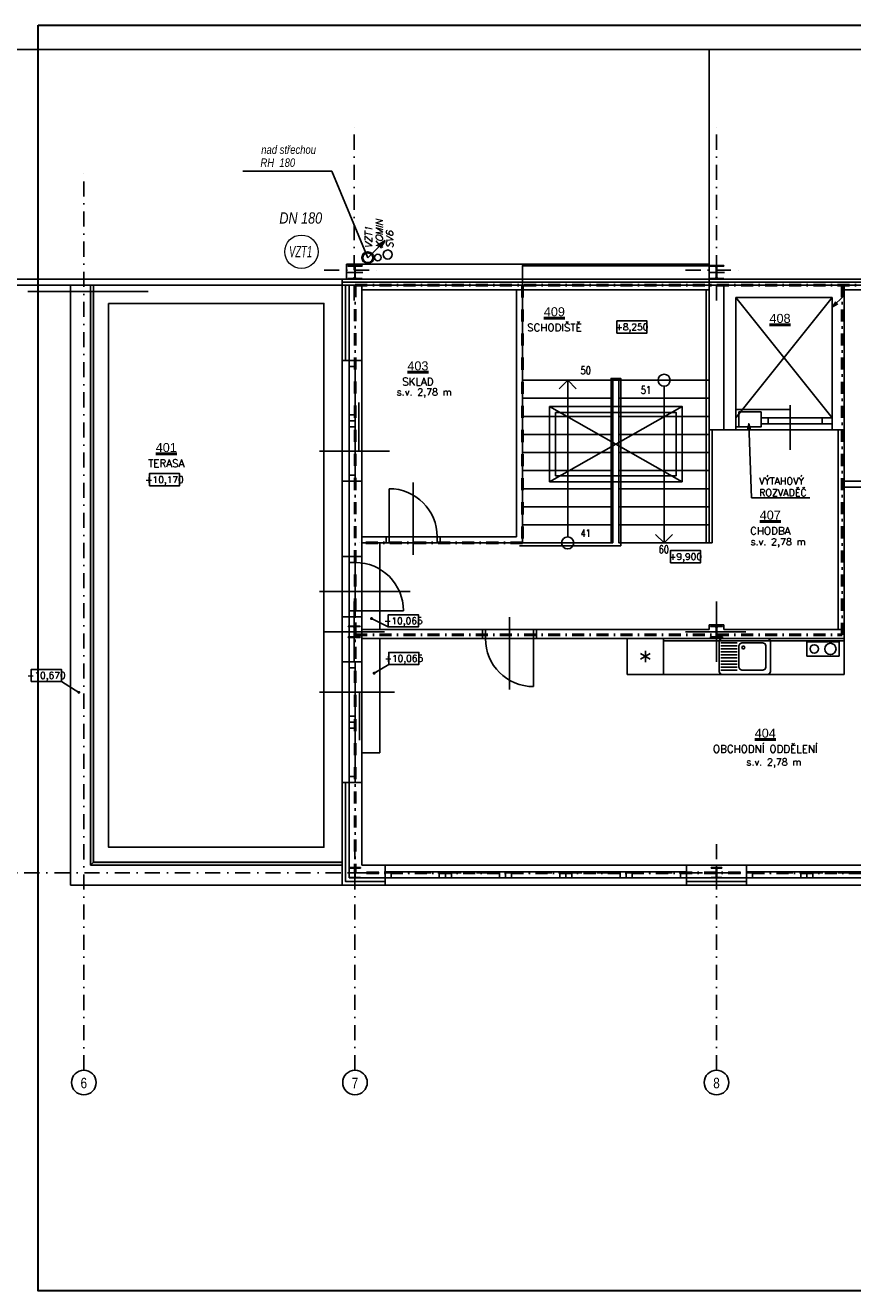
# Model space of a CAD drawing. Header units: millimetres. Extents: x 6435372 to 7248404, y 1559872 to 1886246.
# Tile 178 of 208: x 7103956 to 7117687, y 1608877 to 1629877. Entities that reach past the tile are written whole.
import ezdxf
from ezdxf.enums import TextEntityAlignment as Align

# ---------------------------------------------------------------- set-up
doc = ezdxf.new("R2010")
doc.units = ezdxf.units.MM
for name, pattern in [('DASHDOT', [1, 0.5, -0.25, 0, -0.25]), ('DIVIDE', [31.75, 12.7, -6.35, 0, -6.35, 0, -6.35]), ('ČERCHOVANÁ', [1, 0.5, -0.25, 0, -0.25])]:
    doc.linetypes.add(name, pattern=pattern)
for name, color, linetype, lineweight in [('CKPOPISM', 8, 'Continuous', 50), ('CKPOPISM_POPIS', 8, 'Continuous', 25), ('požární úseky', 21, 'ČERCHOVANÁ', 50), ('UT_potrubí', 10, 'Continuous', 30), ('VZT', 130, 'Continuous', 40)]:
    doc.layers.add(name, color=color, linetype=linetype, lineweight=lineweight)
doc.layers.add('matrice DPS', color=122, linetype='Continuous')
doc.layers.add('VZT_POPIS', color=7, linetype='Continuous')
doc.styles.add('ARIAL', font='arial.ttf')
doc.styles.add('INDRA', font='ariali.ttf')
doc.styles.add('KURZIVA', font='italic__.ttf')
doc.styles.get("Standard").update_dxf_attribs({"font": 'romans.shx'})
doc.linetypes.add('IZOLACE_POLYSTYREN_EXPANDOVANY', pattern='A,1,[224,CADKON.SHX,S=0.01,R=0,X=-0.5,Y=-1.74],-2', length=3)
doc.linetypes.add('IZOLACE_POLYSTYREN_PENOVY', pattern='A,0.001,[228,CADKON.SHX,S=0.1,R=0,X=0,Y=0],-2', length=2.001)
doc.linetypes.add('PRERUSENI', pattern='A,60,[100,CADKON.SHX,S=2.5,R=0,X=0,Y=0],-10', length=70)
doc.dimstyles.new('CADKON', dxfattribs={"dimscale": 100, "dimtxt": 2.2, "dimasz": 2.5, "dimexe": 1.8, "dimexo": 5, "dimgap": 0.6, "dimtad": 1, "dimrnd": 1, "dimtxsty": 'Standard', "dimblk1": 'OBLIQUE', "dimblk2": 'OBLIQUE', "dimsah": 1, "dimcen": 2.5, "dimadec": 1, "dimazin": 2, "dimtfac": 1, "dimtdec": 4, "dimtix": 1, "dimtmove": 2, "dimatfit": 3, "dimldrblk": 'OPEN30', "dimfxl": 5, "dimfxlon": 1, "dimtolj": 1, "dimarcsym": 0})
doc.dimstyles.new('CADKON obrazky', dxfattribs={"dimscale": 50, "dimtxt": 2.2, "dimasz": 2.5, "dimexe": 1.8, "dimexo": 2, "dimgap": 0.6, "dimtad": 1, "dimrnd": 1, "dimtxsty": 'Standard', "dimblk1": 'OBLIQUE', "dimblk2": 'OBLIQUE', "dimsah": 1, "dimcen": 2.5, "dimadec": 1, "dimazin": 2, "dimtfac": 1, "dimtdec": 4, "dimtix": 1, "dimtmove": 2, "dimatfit": 3, "dimldrblk": 'OPEN30', "dimfxl": 5, "dimfxlon": 1, "dimtolj": 1, "dimarcsym": 0})
pattern_1 = [(273.0128, (7017957.302, 1681165.425), (89.80284045, -1526.6435023), [17.08607, -1691.52418]), (229.9697, (7017958.1997, 1681148.3625), (987.8290484, 1167.43260951), [29.32024, -2902.70247]), (177.5104, (7017939.341, 1681125.912), (1885.85373084, -89.80417366), [20.67408, -2046.73606]), (312.2737, (7017926.769, 1681068.438), (-1706.2490471, 1885.8534543), [26.70023, -2643.32187]), (337.8337, (7017944.7293, 1681048.6817), (-1526.6441079, 628.6167167), [26.18169, -2591.99037]), (42.2737, (7017968.976, 1681038.8034), (-1885.8534543, -1706.2490471), [26.70023, -2643.32187]), (82.6942, (7017988.7326, 1681056.764), (-269.40920493, -2065.45870586), [35.30968, -3495.65582]), (117.2553, (7017993.2227, 1681091.787), (-1347.0371132, 2604.27490318), [33.33598, -3300.26277]), (166.4296, (7017977.956, 1681121.422), (-1885.85407914, 449.01162087), [26.79065, -2652.27727]), (220.2364, (7017951.914, 1681127.708), (1077.6300591, 898.0264575), [30.58566, -1498.6969]), (267.3974, (7017928.565, 1681107.9513), (-89.80393241, -2065.45885694), [39.5539, -3915.83862]), (183.8141, (7018016.571, 1681156.445), (-1167.4333191, -89.8030671), [13.50023, -1336.52819]), (216.4692, (7018003.101, 1681155.547), (1347.03897447, 987.82730895), [25.6841, -2542.7319]), (270, (7017982.45, 1681140.28), (89.80259, -89.80259), [17.96047, -161.64458]), (248.1986, (7017965.384, 1681144.77), (269.4075404, 628.6180233), [9.67207, -957.5311]), (336.8014, (7017961.792, 1681135.79), (-359.2102613, 179.605155), [13.67828, -670.23767]), (75.9638, (7017974.364, 1681130.402), (89.8021606, 449.0128515), [22.21598, -718.31492]), (206.5651, (7017979.752, 1681151.955), (269.407579, 89.802744), [16.06436, -385.54495]), (61.3895, (7017909.706, 1681083.705), (628.61878057, 1167.4328385), [22.5044, -2227.94132]), (115.3462, (7017920.483, 1681103.461), (628.61854706, -1347.03818315), [18.87995, -1869.11082]), (338.1986, (7017961.792, 1681169.915), (-628.6180233, 269.4075404), [19.344, -947.85917]), (28.6105, (7017979.752, 1681162.731), (-1167.4328385, -628.61878057), [22.5044, -2227.94132]), (24.444, (7017965.384, 1681028.027), (-628.6177346, -269.4082088), [21.70176, -1063.38675]), (339.7751, (7017985.1405, 1681037.007), (-1436.84058524, 538.816376), [18.1836, -1800.17966]), (111.8014, (7018052.492, 1681081.01), (-269.4075404, 628.6180233), [19.344, -947.85917]), (62.354, (7018045.308, 1681098.971), (-808.22372593, -1526.6432282), [21.28914, -2107.61885]), (114.444, (7018008.489, 1681037.007), (269.4082088, -628.6177346), [10.85088, -1074.23763]), (146.3099, (7018047.104, 1681075.622), (-449.012661, 269.407964), [6.47573, -641.09968]), (210.9638, (7018041.716, 1681079.215), (359.210119, 179.605346), [26.18169, -497.45265]), (231.009, (7018019.2654, 1681065.744), (808.2230898, 987.82808966), [24.26335, -2402.06822]), (348.6901, (7017982.446, 1681122.32), (-269.407764, 89.802402), [18.3162, -439.58878]), (38.1572, (7018000.407, 1681118.7277), (1706.24932426, 1347.03764294), [31.97784, -3165.8005]), (105.9454, (7018025.552, 1681138.484), (269.4077157, -987.8282103), [13.07541, -1294.4696]), (135, (7018021.96, 1681151.06), (-179.60512, 2e-14), [7.62, -119.38]), (165.2564, (7018014.775, 1681066.642), (987.8279347, -269.40836335), [17.64335, -1746.69704]), (93.0128, (7017997.713, 1681071.132), (-89.80284045, 1526.6435023), [34.17214, -1674.4381]), (45, (7017995.92, 1681105.26), (2e-14, 179.60512), [33.02, -93.98]), (10.3048, (7018019.2654, 1681128.606), (-1526.6437982, -269.4063949), [20.08048, -1987.9658]), (299.0546, (7018039.022, 1681132.198), (269.407705, -449.0128075), [18.49145, -906.08252]), (252.646, (7018048.002, 1681116.0336), (-808.2219817, -2604.27459125), [30.10725, -2980.6232]), (220.4261, (7018039.022, 1681087.297), (-1257.23544022, -1077.63125154), [31.85147, -3153.2924])]

# ---------------------------------------------------------------- blocks, each defined once
blk = doc.blocks.new('_Oblique')
at = {"color": 0, "lineweight": -2}
blk.add_line((-0.5, -0.5), (0.5, 0.5), dxfattribs=at)
blk = doc.blocks.new('CK_S_EXT_HEAHEA180')
for p, q in [((-90, 85.5), (90, 85.5)), ((-90, 85.5), (-90, 76)), ((-90, 76), (-18, 76)), ((-3, -61), (-3, 61)), ((3, -61), (3, 61)), ((90, 76), (18, 76)), ((90, 85.5), (90, 76)), ((-90, -85.5), (-90, -76)), ((-90, -76), (-18, -76)), ((-90, -85.5), (90, -85.5)), ((90, -76), (18, -76)), ((90, -85.5), (90, -76))]:
    blk.add_line(p, q)
for centre, start, end in [((-18, 61), 0, 90), ((18, 61), 90, 180), ((-18, -61), 270, 0), ((18, -61), 180, 270)]:
    blk.add_arc(centre, 15, start, end)
blk = doc.blocks.new('CK_S_EXT_HEAHEA200')
for p, q in [((-100, 95), (100, 95)), ((-100, 95), (-100, 85)), ((-100, 85), (-21.25, 85)), ((-3.25, -67), (-3.25, 67)), ((3.25, -67), (3.25, 67)), ((100, 85), (21.25, 85)), ((100, 95), (100, 85)), ((-100, -95), (-100, -85)), ((-100, -85), (-21.25, -85)), ((-100, -95), (100, -95)), ((100, -85), (21.25, -85)), ((100, -95), (100, -85))]:
    blk.add_line(p, q)
for centre, start, end in [((-21.25, 67), 0, 90), ((21.25, 67), 90, 180), ((-21.25, -67), 270, 0), ((21.25, -67), 180, 270)]:
    blk.add_arc(centre, 18, start, end)
blk = doc.blocks.new('CK_S_EXT_HEAHEA240')
for p, q in [((-120, 115), (120, 115)), ((-120, 115), (-120, 103)), ((-120, 103), (-24.75, 103)), ((-3.75, -82), (-3.75, 82)), ((3.75, -82), (3.75, 82)), ((120, 103), (24.75, 103)), ((120, 115), (120, 103)), ((-120, -115), (-120, -103)), ((-120, -103), (-24.75, -103)), ((-120, -115), (120, -115)), ((120, -103), (24.75, -103)), ((120, -115), (120, -103))]:
    blk.add_line(p, q)
for centre, start, end in [((-24.75, 82), 0, 90), ((24.75, 82), 90, 180), ((-24.75, -82), 270, 0), ((24.75, -82), 180, 270)]:
    blk.add_arc(centre, 21, start, end)
blk = doc.blocks.new('CKBL2112015105401', base_point=(88591, -82628))
blk = doc.blocks.new('CKBL2112015110036', base_point=(97645, -82229))
blk = doc.blocks.new('CKBL2112015110247', base_point=(92233, -78333))
blk = doc.blocks.new('CKBL2112015110257', base_point=(97720, -85448))
blk = doc.blocks.new('CKBL2112015110146', base_point=(98337, -78228))
blk = doc.blocks.new('*U1028')
at = {"color": 0, "linetype": 'ByBlock', "lineweight": -2}
blk.add_lwpolyline([(-5, -2), (5, -2), (5, 2), (-5, 2), (-5, -2)], dxfattribs=at)
blk = doc.blocks.new('*U1031')
at = {"color": 0, "linetype": 'ByBlock', "lineweight": -2}
blk.add_lwpolyline([(-5, -2), (5, -2), (5, 2), (-5, 2), (-5, -2)], dxfattribs=at)
blk = doc.blocks.new('*U1030')
at = {"color": 0, "linetype": 'ByBlock', "lineweight": -2}
blk.add_lwpolyline([(-5, -2), (5, -2), (5, 2), (-5, 2), (-5, -2)], dxfattribs=at)
blk = doc.blocks.new('lednička 1 [x] 60x60')
at = {"color": 0, "linetype": 'ByBlock', "lineweight": -2}
for p, q in [((0, 600), (600, 600)), ((0, 0), (0, 600)), ((600, 600), (600, 0)), ((206, 300), (394, 300)), ((347, 381), (253, 219)), ((253, 381), (347, 219)), ((600, 0), (0, 0))]:
    blk.add_line(p, q, dxfattribs=at)
blk = doc.blocks.new('dvouplotýnkový vařič')
at = {"color": 0, "linetype": 'ByBlock', "lineweight": -2}
for p, q in [((0, 0), (0, 540)), ((0, 540), (240, 540)), ((240, 540), (240, 0)), ((240, 0), (0, 0))]:
    blk.add_line(p, q, dxfattribs=at)
for centre, radius in [((120, 392), 93.4), ((120, 124), 70.1)]:
    blk.add_circle(centre, radius, dxfattribs=at)
blk = doc.blocks.new('CKBL2032316081342')

msp = doc.modelspace()

# ---------------------------------------------------------------- hatches: boundary and pattern name
at = {"layer": 'matrice DPS', "ltscale": 500}
h = msp.add_hatch(dxfattribs=at)
h.set_pattern_fill('GRAVL1', color=256, scale=5, angle=45, style=0)
h.set_pattern_definition(pattern_1)
h.paths.add_polyline_path([(7105086.8, 1615986.6), (7105086.8, 1625462.1), (7105036.8, 1625462.1), (7105036.8, 1615936.6)])
h.paths.add_polyline_path([(7105054.8, 1617206.7), (7105318.8, 1617206.7), (7105318.8, 1617041.7), (7105054.8, 1617041.7)], flags=24)
h = msp.add_hatch(dxfattribs=at)
h.set_pattern_fill('GRAVL1', color=256, scale=5, angle=45, style=0)
h.set_pattern_definition(pattern_1)
h.paths.add_polyline_path([(7105086.8, 1615986.6), (7105036.8, 1615936.6), (7109211.8, 1615936.6), (7109211.8, 1615986.6)])
h.paths.add_polyline_path([(7107122, 1615954.6), (7107122, 1616218.6), (7107287, 1616218.6), (7107287, 1615954.6)], flags=24)

# ---------------------------------------------------------------- linework, layer by layer
at = {"layer": 'matrice DPS', "linetype": 'PRERUSENI', "ltscale": 500}
msp.add_line((7100125.4, 1629474.3), (7122727, 1629474.3), dxfattribs=at)
at = {"layer": 'matrice DPS', "ltscale": 500}
for p, q in [((7115306.8, 1625887.1), (7115306.8, 1629474.3)), ((7115306.8, 1625912.1), (7115306.8, 1629474.3)), ((7109286.8, 1625662.1), (7109286.8, 1625912.1)), ((7109286.8, 1625912.1), (7115306.8, 1625912.1)), ((7109426.8, 1625902.1), (7109426.8, 1625652.1)), ((7115426.8, 1625902.1), (7115426.8, 1625652.1)), ((7100125.4, 1625662.1), (7121546.8, 1625662.1)), ((7109211.8, 1625562.1), (7109211.8, 1625662.1)), ((7109211.8, 1625662.1), (7109211.8, 1625562.1)), ((7109211.8, 1625662.1), (7121646.8, 1625662.1)), ((7109211.8, 1625662.1), (7109211.8, 1625562.1)), ((7109556.8, 1625777.1), (7109296.8, 1625777.1)), ((7115556.8, 1625777.1), (7115296.8, 1625777.1)), ((7100125.4, 1625562.1), (7109541.8, 1625562.1)), ((7103996.9, 1625462.1), (7105992.9, 1625462.1)), ((7104706.8, 1625562.1), (7104706.8, 1615606.6)), ((7104706.8, 1615606.6), (7104706.8, 1625562.1)), ((7105036.8, 1615936.6), (7105036.8, 1625562.1)), ((7105086.8, 1615986.6), (7105086.8, 1625562.1)), ((7109211.8, 1624312.1), (7109211.8, 1625562.1)), ((7109211.8, 1625562.1), (7109541.8, 1625562.1)), ((7109331.8, 1625562.1), (7109211.8, 1625562.1)), ((7109211.8, 1625562.1), (7121646.8, 1625562.1)), ((7109331.8, 1624312.1), (7109331.8, 1625562.1)), ((7115546.8, 1625562.1), (7109541.8, 1625562.1)), ((7109541.8, 1625487.1), (7109541.8, 1625562.1)), ((7109541.8, 1625487.1), (7112106.8, 1625487.1)), ((7109541.8, 1624312.1), (7109541.8, 1625487.1)), ((7112106.8, 1625487.1), (7112106.8, 1621387)), ((7112106.8, 1625487.1), (7112206.8, 1625487.1)), ((7112206.8, 1625487.1), (7112206.8, 1621722.1)), ((7112206.8, 1625487.1), (7115306.8, 1625487.1)), ((7112206.8, 1621287), (7112206.8, 1625487.1)), ((7115256.8, 1621287), (7115256.8, 1625487.1)), ((7115306.8, 1623162.1), (7115306.8, 1625487.1)), ((7115546.8, 1625487.1), (7115546.8, 1625562.1)), ((7117546.8, 1625562.1), (7115546.8, 1625562.1)), ((7115546.8, 1625487.1), (7115546.8, 1623162.1)), ((7121316.8, 1625562.1), (7117546.8, 1625562.1)), ((7117546.8, 1625562.1), (7117546.8, 1625487.1)), ((7117546.8, 1623162.1), (7117546.8, 1625487.1)), ((7117546.8, 1625487.1), (7119216.8, 1625487.1)), ((7115746.8, 1625362.1), (7115746.8, 1623362.1)), ((7115746.8, 1625362.1), (7117346.8, 1623362.1)), ((7117346.8, 1625362.1), (7115746.8, 1623362.1)), ((7117346.8, 1625362.1), (7115746.8, 1625362.1)), ((7117346.8, 1623362.1), (7117346.8, 1625362.1)), ((7109211.8, 1624312.1), (7109541.8, 1624312.1)), ((7109211.8, 1624312.1), (7109541.8, 1624312.1)), ((7109211.8, 1623312.1), (7109211.8, 1624312.1)), ((7109331.8, 1624312.1), (7109211.8, 1624312.1)), ((7109331.8, 1624212.1), (7109331.8, 1624312.1)), ((7109331.8, 1624312.1), (7109431.8, 1624312.1)), ((7109331.8, 1623412.1), (7109331.8, 1624212.1)), ((7109331.8, 1624212.1), (7109431.8, 1624212.1)), ((7109431.8, 1624212.1), (7109431.8, 1624312.1)), ((7109431.8, 1623412.1), (7109431.8, 1624212.1)), ((7109541.8, 1623312.1), (7109541.8, 1624312.1)), ((7112206.8, 1623987.1), (7113706.8, 1623987.1)), ((7112206.8, 1623987.1), (7113706.8, 1623987.1)), ((7112956.8, 1623987.1), (7112815.6, 1623845.8)), ((7112956.8, 1623987.1), (7113098.1, 1623845.8)), ((7112956.8, 1623987.1), (7112956.8, 1621387)), ((7115306.8, 1623987.1), (7113806.8, 1623987.1)), ((7115306.8, 1623987.1), (7113806.8, 1623987.1)), ((7114556.8, 1621287.1), (7114556.8, 1623887.2)), ((7109489.3, 1623614.9), (7109489.3, 1622814.9)), ((7112206.8, 1623687.1), (7113706.8, 1623687.1)), ((7115306.8, 1623687.1), (7113806.8, 1623687.1)), ((7116646.8, 1623575.6), (7116646.8, 1622832.1)), ((7109211.8, 1622312.1), (7109211.8, 1623312.1)), ((7109331.8, 1623412.1), (7109431.8, 1623412.1)), ((7109331.8, 1623412.1), (7109331.8, 1623312.1)), ((7109331.8, 1623312.1), (7109431.8, 1623312.1)), ((7109331.8, 1623312.1), (7109431.8, 1623312.1)), ((7109331.8, 1623212.1), (7109331.8, 1623312.1)), ((7109331.8, 1623312.1), (7109431.8, 1623312.1)), ((7109431.8, 1623412.1), (7109431.8, 1623312.1)), ((7109431.8, 1623312.1), (7109431.8, 1623212.1)), ((7109541.8, 1622312.1), (7109541.8, 1623312.1)), ((7112206.8, 1623387.1), (7113706.8, 1623387.1)), ((7115306.8, 1623387.1), (7113806.8, 1623387.1)), ((7115746.8, 1623501.2), (7116646.8, 1623501.2)), ((7115746.8, 1623162.1), (7115746.8, 1623362.1)), ((7117346.8, 1623362.1), (7116166.8, 1623362.1)), ((7116166.8, 1623362.1), (7116166.8, 1623362.1)), ((7116166.8, 1623362.1), (7116281.8, 1623362.1)), ((7116166.8, 1623262.1), (7116166.8, 1623362.1)), ((7116281.8, 1623362.1), (7116281.8, 1623262.1)), ((7116281.8, 1623362.1), (7117181.8, 1623362.1)), ((7117346.8, 1623362.1), (7117181.8, 1623362.1)), ((7117181.8, 1623362.1), (7117181.8, 1623262.1)), ((7117346.8, 1623362.1), (7117346.8, 1623362.1)), ((7117346.8, 1623162.1), (7117346.8, 1623362.1)), ((7117346.8, 1623262.1), (7117346.8, 1623362.1)), ((7109431.8, 1623212.1), (7109331.8, 1623212.1)), ((7109331.8, 1623212.1), (7109331.8, 1622412.1)), ((7109431.8, 1623212.1), (7109431.8, 1622412.1)), ((7115546.8, 1623162.1), (7115306.8, 1623162.1)), ((7115356.8, 1621287), (7115356.8, 1623162.1)), ((7115546.8, 1623162.1), (7115746.8, 1623162.1)), ((7115796.8, 1623212.1), (7115746.8, 1623212.1)), ((7117346.8, 1623162.1), (7115746.8, 1623162.1)), ((7116281.8, 1623262.1), (7116166.8, 1623262.1)), ((7116281.8, 1623262.1), (7117181.8, 1623262.1)), ((7117181.8, 1623262.1), (7117346.8, 1623262.1)), ((7117346.8, 1623162.1), (7117446.8, 1623162.1)), ((7117446.8, 1623162.1), (7117546.8, 1623162.1)), ((7117446.8, 1619852.1), (7117446.8, 1623162.1)), ((7117546.8, 1622312.1), (7117546.8, 1623162.1)), ((7112206.8, 1623087.1), (7113706.8, 1623087.1)), ((7115306.8, 1623087.1), (7113806.8, 1623087.1)), ((7110002.1, 1622812.1), (7108836.4, 1622812.1)), ((7112206.8, 1622787.1), (7113706.8, 1622787.1)), ((7115306.8, 1622787.1), (7113806.8, 1622787.1)), ((7112206.8, 1622487.1), (7113706.8, 1622487.1)), ((7115306.8, 1622487.1), (7113806.8, 1622487.1)), ((7109211.8, 1622312.1), (7109541.8, 1622312.1)), ((7109211.8, 1622312.1), (7109541.8, 1622312.1)), ((7109211.8, 1622312.1), (7109541.8, 1622312.1)), ((7109331.8, 1622312.1), (7109211.8, 1622312.1)), ((7109211.8, 1621062.1), (7109211.8, 1622312.1)), ((7109431.8, 1622412.1), (7109331.8, 1622412.1)), ((7109331.8, 1622412.1), (7109331.8, 1622312.1)), ((7109331.8, 1622312.1), (7109431.8, 1622312.1)), ((7109331.8, 1622312.1), (7109431.8, 1622312.1)), ((7109331.8, 1621062.1), (7109331.8, 1622312.1)), ((7109431.8, 1622312.1), (7109431.8, 1622412.1)), ((7109541.8, 1621387), (7109541.8, 1622312.1)), ((7110391.8, 1622287), (7110391.8, 1621087)), ((7117546.8, 1622312.1), (7117946.8, 1622312.1)), ((7109991.8, 1621387), (7109991.8, 1622187)), ((7112206.8, 1622187.1), (7113706.8, 1622187.1)), ((7115306.8, 1622187.1), (7113806.8, 1622187.1)), ((7117546.8, 1622212.1), (7117946.8, 1622212.1)), ((7117546.8, 1619702.1), (7117546.8, 1622212.1)), ((7112206.8, 1621887.1), (7113706.8, 1621887.1)), ((7115306.8, 1621887.1), (7113806.8, 1621887.1)), ((7112206.8, 1621587.1), (7113706.8, 1621587.1)), ((7115306.8, 1621587.1), (7113806.8, 1621587.1)), ((7114556.8, 1621287.1), (7114415.6, 1621428.3)), ((7114556.8, 1621287.1), (7114698.1, 1621428.3)), ((7109541.8, 1621387), (7109541.8, 1621287)), ((7109941.8, 1621387), (7109541.8, 1621387)), ((7109541.8, 1621062.1), (7109541.8, 1621287)), ((7109941.8, 1621287), (7109541.8, 1621287)), ((7109841.8, 1621287.1), (7109841.8, 1619852.1)), ((7109941.8, 1621387), (7110841.8, 1621387)), ((7109941.8, 1621287), (7109941.8, 1621387)), ((7109941.8, 1621387), (7109991.8, 1621387)), ((7109941.8, 1621287), (7109941.8, 1621387)), ((7109941.8, 1621287), (7110841.8, 1621287)), ((7109991.8, 1621287), (7109941.8, 1621287)), ((7109991.8, 1621387), (7110791.8, 1621387)), ((7109991.8, 1621387), (7109991.8, 1621287)), ((7109991.8, 1621287), (7110791.8, 1621287)), ((7110841.8, 1621387), (7110791.8, 1621387)), ((7110791.8, 1621387), (7110791.8, 1621287)), ((7110791.8, 1621287), (7110841.8, 1621287)), ((7110841.8, 1621287), (7110841.8, 1621387)), ((7112106.8, 1621387), (7110841.8, 1621387)), ((7110841.8, 1621287), (7110841.8, 1621387)), ((7112206.8, 1621287), (7110841.8, 1621287)), ((7113836.8, 1621237), (7112156.8, 1621237)), ((7112206.8, 1621287.1), (7113706.8, 1621287.1)), ((7115306.8, 1621287.1), (7113806.8, 1621287.1)), ((7115306.8, 1621287), (7115356.8, 1621287)), ((7109211.8, 1621062.1), (7109541.8, 1621062.1)), ((7109211.8, 1620062.1), (7109211.8, 1621062.1)), ((7109331.8, 1621062.1), (7109211.8, 1621062.1)), ((7109331.8, 1620962.1), (7109331.8, 1621062.1)), ((7109331.8, 1621062.1), (7109431.8, 1621062.1)), ((7109431.8, 1621062.1), (7109431.8, 1620962.1)), ((7109541.8, 1620062.1), (7109541.8, 1621062.1)), ((7109331.8, 1620162.1), (7109331.8, 1620962.1)), ((7109431.8, 1620962.1), (7109331.8, 1620962.1)), ((7109431.8, 1620162.1), (7109431.8, 1620962.1)), ((7110340.2, 1620482.1), (7108836.4, 1620482.1)), ((7109431.8, 1620162.1), (7109331.8, 1620162.1)), ((7109331.8, 1620162.1), (7109331.8, 1620062.1)), ((7109414.8, 1619312.1), (7109414.8, 1620312.1)), ((7109431.8, 1620162.1), (7110231.8, 1620162.1)), ((7109431.8, 1620062.1), (7109431.8, 1620162.1)), ((7115426.8, 1619312.1), (7115426.8, 1620312.1)), ((7109211.8, 1620062.1), (7109211.8, 1619312.1)), ((7109211.8, 1620062.1), (7109541.8, 1620062.1)), ((7109331.8, 1620062.1), (7109431.8, 1620062.1)), ((7109331.8, 1620062.1), (7109331.8, 1619312.1)), ((7109541.8, 1620062.1), (7109541.8, 1619852.1)), ((7111991.8, 1620052.1), (7111991.8, 1618852.1)), ((7108914.8, 1619812.1), (7109914.8, 1619812.1)), ((7109541.8, 1619852.1), (7109541.8, 1619702.1)), ((7109541.8, 1619852.1), (7111541.8, 1619852.1)), ((7111541.8, 1619852.1), (7112441.8, 1619852.1)), ((7111541.8, 1619702.1), (7111541.8, 1619852.1)), ((7111591.8, 1619852.1), (7111541.8, 1619852.1)), ((7111541.8, 1619852.1), (7111541.8, 1619702.1)), ((7111591.8, 1619852.1), (7112391.8, 1619852.1)), ((7111591.8, 1619702.1), (7111591.8, 1619852.1)), ((7112391.8, 1619702.1), (7112391.8, 1619852.1)), ((7112391.8, 1619852.1), (7112441.8, 1619852.1)), ((7112441.8, 1619702.1), (7112441.8, 1619852.1)), ((7112441.8, 1619852.1), (7112441.8, 1619702.1)), ((7112441.8, 1619852.1), (7115306.8, 1619852.1)), ((7114914.8, 1619812.1), (7115914.8, 1619812.1)), ((7115316.8, 1619812.1), (7115536.8, 1619812.1)), ((7115426.8, 1619707.1), (7115426.8, 1619917.1)), ((7115546.8, 1619852.1), (7117446.8, 1619852.1)), ((7117446.8, 1619852.1), (7117546.8, 1619852.1)), ((7109541.8, 1619312.1), (7109541.8, 1619702.1)), ((7109541.8, 1619702.1), (7111541.8, 1619702.1)), ((7109841.8, 1617802.1), (7109841.8, 1619702.1)), ((7111541.8, 1619702.1), (7112441.8, 1619702.1)), ((7111541.8, 1619702.1), (7111591.8, 1619702.1)), ((7111591.8, 1619702.1), (7112391.8, 1619702.1)), ((7112441.8, 1619702.1), (7112391.8, 1619702.1)), ((7112391.8, 1619702.1), (7112391.8, 1618902.1)), ((7112441.8, 1619702.1), (7112706.8, 1619702.1)), ((7112706.8, 1619702.1), (7117546.8, 1619702.1)), ((7109211.8, 1619312.1), (7109541.8, 1619312.1)), ((7109211.8, 1619312.1), (7109211.8, 1618312.1)), ((7109331.8, 1619312.1), (7109211.8, 1619312.1)), ((7109331.8, 1619312.1), (7109431.8, 1619312.1)), ((7109331.8, 1619212.1), (7109331.8, 1619312.1)), ((7109431.8, 1619312.1), (7109431.8, 1619212.1)), ((7109541.8, 1619312.1), (7109541.8, 1618312.1)), ((7109331.8, 1618412.1), (7109331.8, 1619212.1)), ((7109431.8, 1619212.1), (7109331.8, 1619212.1)), ((7109431.8, 1618412.1), (7109431.8, 1619212.1)), ((7110084.7, 1618812.1), (7108836.4, 1618812.1)), ((7109499.8, 1618012.1), (7109499.8, 1618812.1)), ((7109211.8, 1618312.1), (7109211.8, 1617312.1)), ((7109431.8, 1618412.1), (7109331.8, 1618412.1)), ((7109331.8, 1618412.1), (7109331.8, 1618312.1)), ((7109331.8, 1618312.1), (7109431.8, 1618312.1)), ((7109331.8, 1618212.1), (7109331.8, 1618312.1)), ((7109331.8, 1618312.1), (7109431.8, 1618312.1)), ((7109431.8, 1618312.1), (7109431.8, 1618412.1)), ((7109431.8, 1618212.1), (7109431.8, 1618312.1)), ((7109541.8, 1618312.1), (7109541.8, 1617312.1)), ((7109331.8, 1618212.1), (7109331.8, 1617412.1)), ((7109331.8, 1618212.1), (7109431.8, 1618212.1)), ((7109431.8, 1618212.1), (7109431.8, 1617412.1)), ((7109541.8, 1617802.1), (7109841.8, 1617802.1)), ((7109211.8, 1617312.1), (7109541.8, 1617312.1)), ((7109331.8, 1617312.1), (7109211.8, 1617312.1)), ((7109211.8, 1617312.1), (7109211.8, 1615606.6)), ((7109331.8, 1617412.1), (7109431.8, 1617412.1)), ((7109331.8, 1617412.1), (7109331.8, 1617312.1)), ((7109331.8, 1617312.1), (7109431.8, 1617312.1)), ((7109331.8, 1615726.6), (7109331.8, 1617312.1)), ((7109431.8, 1617412.1), (7109431.8, 1617312.1)), ((7109541.8, 1617312.1), (7109541.8, 1615936.6)), ((7105086.8, 1615986.6), (7105036.8, 1615936.6)), ((7105086.8, 1615986.6), (7109211.8, 1615986.6)), ((7105036.8, 1615936.6), (7109211.8, 1615936.6)), ((7109326.8, 1615812.1), (7109526.8, 1615812.1)), ((7109426.8, 1615716.6), (7109426.8, 1615907.6)), ((7109926.8, 1615936.6), (7109541.8, 1615936.6)), ((7109926.8, 1615936.6), (7114926.8, 1615936.6)), ((7109926.8, 1615606.6), (7109926.8, 1615936.6)), ((7110026.8, 1615826.6), (7109926.8, 1615826.6)), ((7109926.8, 1615726.6), (7109926.8, 1615826.6)), ((7110026.8, 1615826.6), (7110826.8, 1615826.6)), ((7110026.8, 1615726.6), (7110026.8, 1615826.6)), ((7110926.8, 1615826.6), (7110826.8, 1615826.6)), ((7110826.8, 1615726.6), (7110826.8, 1615826.6)), ((7110926.8, 1615726.6), (7110926.8, 1615826.6)), ((7111026.8, 1615826.6), (7110926.8, 1615826.6)), ((7111026.8, 1615826.6), (7111826.8, 1615826.6)), ((7111026.8, 1615726.6), (7111026.8, 1615826.6)), ((7111926.8, 1615826.6), (7111826.8, 1615826.6)), ((7111826.8, 1615726.6), (7111826.8, 1615826.6)), ((7111926.8, 1615726.6), (7111926.8, 1615826.6)), ((7112026.8, 1615826.6), (7111926.8, 1615826.6)), ((7112026.8, 1615826.6), (7112826.8, 1615826.6)), ((7112026.8, 1615726.6), (7112026.8, 1615826.6)), ((7112926.8, 1615826.6), (7112826.8, 1615826.6)), ((7112826.8, 1615726.6), (7112826.8, 1615826.6)), ((7112926.8, 1615726.6), (7112926.8, 1615826.6)), ((7113026.8, 1615826.6), (7112926.8, 1615826.6)), ((7113026.8, 1615826.6), (7113826.8, 1615826.6)), ((7113026.8, 1615726.6), (7113026.8, 1615826.6)), ((7113926.8, 1615826.6), (7113826.8, 1615826.6)), ((7113826.8, 1615726.6), (7113826.8, 1615826.6)), ((7113926.8, 1615726.6), (7113926.8, 1615826.6)), ((7114026.8, 1615826.6), (7113926.8, 1615826.6)), ((7114026.8, 1615826.6), (7114826.8, 1615826.6)), ((7114026.8, 1615726.6), (7114026.8, 1615826.6)), ((7114826.8, 1615826.6), (7114926.8, 1615826.6)), ((7114826.8, 1615726.6), (7114826.8, 1615826.6)), ((7115926.8, 1615936.6), (7114926.8, 1615936.6)), ((7114926.8, 1615606.6), (7114926.8, 1615936.6)), ((7114926.8, 1615726.6), (7114926.8, 1615826.6)), ((7115326.8, 1615812.1), (7115526.8, 1615812.1)), ((7115426.8, 1615716.6), (7115426.8, 1615907.6)), ((7115546.8, 1615936.6), (7115446.8, 1615936.6)), ((7115926.8, 1615936.6), (7120926.8, 1615936.6)), ((7115926.8, 1615606.6), (7115926.8, 1615936.6)), ((7116026.8, 1615826.6), (7115926.8, 1615826.6)), ((7115926.8, 1615726.6), (7115926.8, 1615826.6)), ((7116026.8, 1615826.6), (7116826.8, 1615826.6)), ((7116026.8, 1615726.6), (7116026.8, 1615826.6)), ((7116926.8, 1615826.6), (7116826.8, 1615826.6)), ((7116826.8, 1615726.6), (7116826.8, 1615826.6)), ((7116926.8, 1615726.6), (7116926.8, 1615826.6)), ((7117026.8, 1615826.6), (7116926.8, 1615826.6)), ((7117026.8, 1615826.6), (7117826.8, 1615826.6)), ((7117026.8, 1615726.6), (7117026.8, 1615826.6)), ((7117446.8, 1615936.6), (7117346.8, 1615936.6)), ((7109211.8, 1615606.6), (7104706.8, 1615606.6)), ((7109926.8, 1615606.6), (7109211.8, 1615606.6)), ((7109926.8, 1615726.6), (7109331.8, 1615726.6)), ((7110026.8, 1615726.6), (7109926.8, 1615726.6)), ((7109926.8, 1615726.6), (7109926.8, 1615606.6)), ((7109926.8, 1615606.6), (7114926.8, 1615606.6)), ((7110026.8, 1615726.6), (7110826.8, 1615726.6)), ((7110926.8, 1615726.6), (7110826.8, 1615726.6)), ((7111026.8, 1615726.6), (7110926.8, 1615726.6)), ((7111026.8, 1615726.6), (7111826.8, 1615726.6)), ((7111926.8, 1615726.6), (7111826.8, 1615726.6)), ((7112026.8, 1615726.6), (7111926.8, 1615726.6)), ((7112026.8, 1615726.6), (7112826.8, 1615726.6)), ((7112926.8, 1615726.6), (7112826.8, 1615726.6)), ((7113026.8, 1615726.6), (7112926.8, 1615726.6)), ((7113026.8, 1615726.6), (7113826.8, 1615726.6)), ((7113926.8, 1615726.6), (7113826.8, 1615726.6)), ((7114026.8, 1615726.6), (7113926.8, 1615726.6)), ((7114026.8, 1615726.6), (7114826.8, 1615726.6)), ((7114826.8, 1615726.6), (7114926.8, 1615726.6)), ((7115926.8, 1615726.6), (7114926.8, 1615726.6)), ((7114926.8, 1615726.6), (7114926.8, 1615606.6)), ((7115926.8, 1615606.6), (7114926.8, 1615606.6)), ((7116026.8, 1615726.6), (7115926.8, 1615726.6)), ((7115926.8, 1615726.6), (7115926.8, 1615606.6)), ((7115926.8, 1615606.6), (7120926.8, 1615606.6)), ((7116026.8, 1615726.6), (7116826.8, 1615726.6)), ((7116926.8, 1615726.6), (7116826.8, 1615726.6)), ((7117026.8, 1615726.6), (7116926.8, 1615726.6)), ((7117026.8, 1615726.6), (7117826.8, 1615726.6))]:
    msp.add_line(p, q, dxfattribs=at)
at = {"layer": 'matrice DPS', "linetype": 'DASHDOT', "ltscale": 500}
for p, q in [((7109414.8, 1625312.1), (7109414.8, 1628312.1)), ((7115426.8, 1625312.1), (7115426.8, 1628312.1)), ((7104926.8, 1612534.6), (7104926.8, 1627519.4)), ((7104926.8, 1612534.6), (7104926.8, 1627519.4)), ((7108914.8, 1625812.1), (7109914.8, 1625812.1)), ((7114914.8, 1625812.1), (7115914.8, 1625812.1)), ((7109426.8, 1612535.7), (7109426.8, 1616312.1)), ((7115426.8, 1612535.7), (7115426.8, 1616312.1)), ((7102939.3, 1615812.1), (7125101.7, 1615812.1))]:
    msp.add_line(p, q, dxfattribs=at)
at = {"layer": 'matrice DPS', "linetype": 'DIVIDE', "ltscale": 500}
for p, q in [((7112656.8, 1623552.1), (7114856.8, 1622302.1)), ((7112656.8, 1622302.1), (7114856.8, 1623552.1))]:
    msp.add_line(p, q, dxfattribs=at)
at = {"layer": 'matrice DPS', "linetype": 'Continuous', "ltscale": 500}
for p, q in [((7117546.8, 1622212.1), (7117546.8, 1622312.1)), ((7114546.8, 1619102.1), (7114546.8, 1619702.1)), ((7117546.8, 1619102.1), (7117546.8, 1619702.1)), ((7117546.8, 1619102.1), (7114546.8, 1619102.1))]:
    msp.add_line(p, q, dxfattribs=at)
at = {"layer": 'matrice DPS', "linetype": 'ByBlock', "ltscale": 500}
for p, q in [((7115486.5, 1619687.4), (7115471.8, 1619652.1)), ((7115471.8, 1619152.1), (7115471.8, 1619652.1)), ((7115486.5, 1619687.4), (7115521.8, 1619702.1)), ((7115496.8, 1619627.1), (7115771.8, 1619627.1)), ((7115771.8, 1619577.1), (7115496.8, 1619577.1)), ((7115496.8, 1619527.1), (7115771.8, 1619527.1)), ((7115521.8, 1619702.1), (7115796.8, 1619702.1)), ((7115796.8, 1619702.1), (7116271.8, 1619702.1)), ((7115796.8, 1619577.1), (7115811.5, 1619612.4)), ((7115796.8, 1619577.1), (7115796.8, 1619227.1)), ((7115846.8, 1619627.1), (7115811.5, 1619612.4)), ((7116196.8, 1619627.1), (7115846.8, 1619627.1)), ((7115859.3, 1619573.7), (7115846.8, 1619552.1)), ((7115859.3, 1619530.4), (7115846.8, 1619552.1)), ((7115884.3, 1619573.7), (7115859.3, 1619573.7)), ((7115884.3, 1619530.4), (7115859.3, 1619530.4)), ((7115896.8, 1619552.1), (7115884.3, 1619573.7)), ((7115896.8, 1619552.1), (7115884.3, 1619530.4)), ((7116196.8, 1619627.1), (7116232.2, 1619612.4)), ((7116246.8, 1619577.1), (7116232.2, 1619612.4)), ((7116246.8, 1619577.1), (7116246.8, 1619227.1)), ((7116307.2, 1619687.4), (7116271.8, 1619702.1)), ((7116307.2, 1619687.4), (7116321.8, 1619652.1)), ((7116321.8, 1619152.1), (7116321.8, 1619652.1)), ((7115771.8, 1619477.1), (7115496.8, 1619477.1)), ((7115496.8, 1619427.1), (7115771.8, 1619427.1)), ((7115771.8, 1619377.1), (7115496.8, 1619377.1)), ((7115496.8, 1619327.1), (7115771.8, 1619327.1)), ((7115471.8, 1619152.1), (7115486.5, 1619116.7)), ((7115521.8, 1619102.1), (7115486.5, 1619116.7)), ((7115771.8, 1619277.1), (7115496.8, 1619277.1)), ((7115496.8, 1619227.1), (7115771.8, 1619227.1)), ((7115771.8, 1619177.1), (7115496.8, 1619177.1)), ((7115521.8, 1619102.1), (7115796.8, 1619102.1)), ((7115811.5, 1619191.7), (7115796.8, 1619227.1)), ((7115796.8, 1619102.1), (7116271.8, 1619102.1)), ((7115811.5, 1619191.7), (7115846.8, 1619177.1)), ((7116196.8, 1619177.1), (7115846.8, 1619177.1)), ((7116232.2, 1619191.7), (7116196.8, 1619177.1)), ((7116232.2, 1619191.7), (7116246.8, 1619227.1)), ((7116271.8, 1619102.1), (7116307.2, 1619116.7)), ((7116321.8, 1619152.1), (7116307.2, 1619116.7))]:
    msp.add_line(p, q, dxfattribs=at)
at = {"layer": 'matrice DPS', "ltscale": 500}
for points in [[(7112206.8, 1623601.9), (7112206.8, 1625887.1), (7115306.8, 1625887.1), (7115306.8, 1621287.1), (7115306.8, 1621287), (7115306.8, 1621287)], [(7113676.8, 1622753.2), (7113676.8, 1624017.1), (7113706.8, 1624017.1), (7113836.8, 1624017.1), (7113836.8, 1621237)], [(7113706.8, 1622735.9), (7113706.8, 1623987.1), (7113806.8, 1623987.1), (7113806.8, 1621287.1), (7113806.8, 1621287), (7113806.8, 1621287)], [(7112206.8, 1621722.1), (7112206.8, 1621287), (7112206.8, 1621287.1), (7112206.8, 1623601.9)], [(7113676.8, 1621287), (7113676.8, 1622753.2)], [(7113706.8, 1621287), (7113706.8, 1621287), (7113706.8, 1621287.1), (7113706.8, 1622735.9)], [(7115546.8, 1619852.1), (7115546.8, 1619927.1), (7115306.8, 1619927.1), (7115306.8, 1619852.1)], [(7117546.8, 1619662.1), (7114546.8, 1619662.1)]]:
    msp.add_lwpolyline(points, dxfattribs=at)
at = {"layer": 'matrice DPS', "linetype": 'IZOLACE_POLYSTYREN_PENOVY', "ltscale": 500}
msp.add_lwpolyline([(7109211.8, 1625612.1), (7121646.8, 1625612.1)], dxfattribs=at)
at = {"layer": 'matrice DPS', "linetype": 'IZOLACE_POLYSTYREN_EXPANDOVANY', "ltscale": 500}
for points in [[(7109271.8, 1624312.1), (7109271.8, 1625562.1)], [(7109926.8, 1615666.6), (7109271.8, 1615666.6), (7109271.8, 1617312.1)], [(7115926.8, 1615666.6), (7114926.8, 1615666.6)]]:
    msp.add_lwpolyline(points, dxfattribs=at)
at = {"layer": 'matrice DPS', "ltscale": 500}
for points in [[(7105336.8, 1625262.1), (7108911.8, 1625262.1), (7108911.8, 1616236.6), (7105336.8, 1616236.6)], [(7112656.8, 1623552.1), (7114856.8, 1623552.1), (7114856.8, 1622302.1), (7112656.8, 1622302.1)], [(7112756.8, 1623452.1), (7114756.8, 1623452.1), (7114756.8, 1622402.1), (7112756.8, 1622402.1)], [(7115796.8, 1623462.1), (7116166.8, 1623462.1), (7116166.8, 1623212.1), (7115796.8, 1623212.1)]]:
    msp.add_lwpolyline(points, close=True, dxfattribs=at)
for centre, radius in [((7109640.3, 1626020.5), 90), ((7109804.4, 1626022.9), 55), ((7109971.1, 1626073.3), 75), ((7114556.8, 1623987.1), 99.9), ((7112956.8, 1621287.1), 99.9), ((7112956.8, 1621287.1), 0.000000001), ((7104926.8, 1612331.8), 203.9), ((7109426.7, 1612331.8), 203.9), ((7115426.8, 1612331.8), 203.9)]:
    msp.add_circle(centre, radius, dxfattribs=at)
for centre, start, end in [((7109991.8, 1621387), 0, 90), ((7109431.8, 1620162.1), 0, 90), ((7112391.8, 1619702.1), 180, 270)]:
    msp.add_arc(centre, 800, start, end, dxfattribs=at)
at = {"layer": 'požární úseky', "ltscale": 400}
for p, q in [((7109431.8, 1625565.7), (7121426.8, 1625562.1)), ((7109431.8, 1625565.7), (7109431.8, 1615812.1)), ((7112206.8, 1625562.1), (7112206.8, 1621287.1)), ((7117510, 1619762), (7117511.8, 1625563.3)), ((7112206.8, 1621287.1), (7109431.8, 1621287.1)), ((7109431.8, 1619762), (7117510, 1619762)), ((7121423.8, 1615812.1), (7109431.8, 1615812.1))]:
    msp.add_line(p, q, dxfattribs=at)
at = {"layer": 'UT_potrubí', "ltscale": 400}
msp.add_lwpolyline([(7104171.4, 1629877.1), (7133871.4, 1629877.1), (7133871.4, 1608877.1), (7104171.4, 1608877.1)], close=True, dxfattribs=at)
at = {"layer": 'VZT', "lineweight": 18, "ltscale": 400}
msp.add_circle((7108538.5, 1626119), 277.9, dxfattribs=at)
at = {"layer": 'VZT', "ltscale": 400}
msp.add_circle((7109640.3, 1626020.5), 90, dxfattribs=at)
at = {"layer": 'VZT_POPIS', "ltscale": 400}
for p, q in [((7109041, 1627457.7), (7107564.5, 1627457.7)), ((7109041, 1627457.7), (7109640.3, 1626020.5)), ((7109640.3, 1626020.5), (7109926.3, 1626306.6)), ((7109926.3, 1626306.6), (7109800.1, 1626230.5)), ((7109926.3, 1626306.6), (7109850.3, 1626180.3)), ((7117545.1, 1625394.4), (7117354.4, 1625203.8)), ((7117354.4, 1625203.8), (7117405.1, 1625287.9)), ((7117354.4, 1625203.8), (7117438.6, 1625254.5))]:
    msp.add_line(p, q, dxfattribs=at)

# ---------------------------------------------------------------- block references
at = {"layer": 'matrice DPS', "ltscale": 500}
for name, p, rotation in [('CK_S_EXT_HEAHEA240', (7109426.8, 1625777.1), 180), ('CK_S_EXT_HEAHEA240', (7115426.8, 1625777.1), 180), ('lednička 1 [x] 60x60', (7114546.8, 1619102.1), 90), ('dvouplotýnkový vařič', (7116924.6, 1619647.1), 270)]:
    msp.add_blockref(name, p, dxfattribs=dict(at, rotation=rotation))
ref = msp.add_blockref('CKBL2032316081342', (7112736.1, 1624798.6), dxfattribs=at)
ref.add_attrib('CISLO', '%%U409', dxfattribs={"layer": 'CKPOPISM', "color": 0, "height": 150, "style": 'ARIAL'}).set_placement((7112736.1, 1625048.6), align=Align.CENTER)
ref.add_attrib('JMENO', 'SCHODIŠTĚ', dxfattribs={"layer": 'CKPOPISM_POPIS', "color": 0, "height": 125}).set_placement((7112736.1, 1624798.6), align=Align.CENTER)
ref = msp.add_blockref('CKBL2112015110146', (7116481.2, 1624938.1), dxfattribs=dict(at, xscale=0.5, yscale=0.5, zscale=0.5))
ref.add_attrib('CISLO', '%%U408', dxfattribs={"layer": 'CKPOPISM', "color": 0, "height": 150, "style": 'ARIAL'}).set_placement((7116481.2, 1624938.1), align=Align.CENTER)
ref = msp.add_blockref('*U1028', (7114023.2, 1624870.3), dxfattribs=dict(at, xscale=50, yscale=50, zscale=50))
ref.add_attrib('Výška', '+8,250', dxfattribs={"layer": '0', "color": 0, "linetype": 'ByBlock', "lineweight": -2, "height": 110}).set_placement((7114023.2, 1624870.3), align=Align.MIDDLE_CENTER)
ref = msp.add_blockref('CKBL2112015110247', (7110471.1, 1623900.2), dxfattribs=dict(at, xscale=0.5, yscale=0.5, zscale=0.5))
ref.add_attrib('JMENO', 'SKLAD', dxfattribs={"layer": 'CKPOPISM_POPIS', "color": 0, "height": 125}).set_placement((7110471.1, 1623900.2), align=Align.CENTER)
ref.add_attrib('CISLO', '%%U403', dxfattribs={"layer": 'CKPOPISM', "color": 0, "height": 150, "style": 'ARIAL'}).set_placement((7110471.1, 1624150.2), align=Align.CENTER)
ref = msp.add_blockref('CKBL2112015105401', (7106295.3, 1622544.9), dxfattribs=dict(at, xscale=0.5, yscale=0.5, zscale=0.5))
ref.add_attrib('JMENO', 'TERASA', dxfattribs={"layer": 'CKPOPISM_POPIS', "color": 0, "height": 125}).set_placement((7106295.3, 1622544.9), align=Align.CENTER)
ref.add_attrib('CISLO', '%%U401', dxfattribs={"layer": 'CKPOPISM', "color": 0, "height": 150, "style": 'ARIAL'}).set_placement((7106295.3, 1622794.9), align=Align.CENTER)
ref = msp.add_blockref('*U1030', (7106265, 1622336.8), dxfattribs=dict(at, xscale=50, yscale=50, zscale=50))
ref.add_attrib('Výška', '+10,170', dxfattribs={"layer": '0', "color": 0, "linetype": 'ByBlock', "lineweight": -2, "height": 110}).set_placement((7106265, 1622336.8), align=Align.MIDDLE_CENTER)
ref = msp.add_blockref('CKBL2112015110036', (7116319.2, 1621424.3), dxfattribs=dict(at, xscale=0.5, yscale=0.5, zscale=0.5))
ref.add_attrib('JMENO', 'CHODBA', dxfattribs={"layer": 'CKPOPISM_POPIS', "color": 0, "height": 125}).set_placement((7116319.2, 1621424.3), align=Align.CENTER)
ref.add_attrib('CISLO', '%%U407', dxfattribs={"layer": 'CKPOPISM', "color": 0, "height": 150, "style": 'ARIAL'}).set_placement((7116319.2, 1621674.3), align=Align.CENTER)
ref = msp.add_blockref('*U1028', (7114912.8, 1621058.9), dxfattribs=dict(at, xscale=50, yscale=50, zscale=50))
ref.add_attrib('Výška', '+9,900', dxfattribs={"layer": '0', "color": 0, "linetype": 'ByBlock', "lineweight": -2, "height": 110}).set_placement((7114912.8, 1621058.9), align=Align.MIDDLE_CENTER)
ref = msp.add_blockref('*U1030', (7110229.8, 1619993.8), dxfattribs=dict(at, xscale=50, yscale=50, zscale=50))
ref.add_attrib('Výška', '+10,065', dxfattribs={"layer": '0', "color": 0, "linetype": 'ByBlock', "lineweight": -2, "height": 110}).set_placement((7110229.8, 1619993.8), align=Align.MIDDLE_CENTER)
for name, p in [('CK_S_EXT_HEAHEA200', (7109414.8, 1619812.1)), ('CK_S_EXT_HEAHEA200', (7115426.8, 1619812.1)), ('CK_S_EXT_HEAHEA180', (7109426.8, 1615812.1)), ('CK_S_EXT_HEAHEA180', (7115426.8, 1615812.1))]:
    msp.add_blockref(name, p, dxfattribs=at)
ref = msp.add_blockref('*U1030', (7110238, 1619370.9), dxfattribs=dict(at, xscale=50, yscale=50, zscale=50))
ref.add_attrib('Výška', '+10,065', dxfattribs={"layer": '0', "color": 0, "linetype": 'ByBlock', "lineweight": -2, "height": 110}).set_placement((7110238, 1619370.9), align=Align.MIDDLE_CENTER)
ref = msp.add_blockref('*U1031', (7104304.3, 1619088.9), dxfattribs=dict(at, xscale=50, yscale=50, zscale=50))
ref.add_attrib('Výška', '+10,670', dxfattribs={"layer": '0', "color": 0, "linetype": 'ByBlock', "lineweight": -2, "height": 110}).set_placement((7104304.3, 1619088.9), align=Align.MIDDLE_CENTER)
ref = msp.add_blockref('CKBL2112015110257', (7116236, 1617805.2), dxfattribs=dict(at, xscale=0.5, yscale=0.5, zscale=0.5))
ref.add_attrib('JMENO', 'OBCHODNÍ ODDĚLENÍ', dxfattribs={"layer": 'CKPOPISM_POPIS', "height": 125}).set_placement((7116236, 1617805.2), align=Align.CENTER)
ref.add_attrib('CISLO', '%%U404', dxfattribs={"layer": 'CKPOPISM', "height": 150, "style": 'ARIAL'}).set_placement((7116236, 1618055.2), align=Align.CENTER)

# ---------------------------------------------------------------- texts
at = {"layer": 'matrice DPS', "ltscale": 500, "style": 'KURZIVA'}
for s, p in [('KOMIN', (7109889.2, 1626178.2)), ('VZT1', (7109709.5, 1626178.2)), ('SV6', (7110059.8, 1626178.2))]:
    msp.add_text(s, height=115, rotation=90, dxfattribs=at).set_placement(p)
at = {"layer": 'matrice DPS', "ltscale": 500, "width": 0.8}
for s, p in [('50', (7113256.8, 1624149.6)), ('51', (7114256.8, 1623824.6)), ('41', (7113256.8, 1621449.6)), ('60', (7114553.1, 1621179.6))]:
    msp.add_text(s, height=125, dxfattribs=at).set_placement(p, align=Align.MIDDLE)
at = {"layer": 'matrice DPS', "ltscale": 500, "style": 'ARIAL', "width": 0.8}
for s, p in [('6', (7104926.8, 1612323.3)), ('7', (7109426.7, 1612323.3)), ('8', (7115426.8, 1612323.4))]:
    msp.add_text(s, height=175, dxfattribs=at).set_placement(p, align=Align.MIDDLE)
at = {"layer": 'matrice DPS', "ltscale": 500, "char_height": 115, "attachment_point": 7}
for s, insert in [('s.v. 2,78 m', (7110120, 1623699.6)), ('VÝTAHOVÝ \\PROZVADĚČ', (7116135.1, 1622063.8)), ('s.v. 2,78 m', (7115992.3, 1621212.9)), ('s.v. 2,78 m', (7115923.4, 1617556.4))]:
    msp.add_mtext(s, dxfattribs=dict(at, insert=insert))
at = {"layer": 'VZT', "lineweight": 18, "ltscale": 400, "style": 'INDRA', "width": 0.6}
msp.add_text('VZT1', height=187.5, dxfattribs=at).set_placement((7108332.6, 1626029.1))
at = {"layer": 'VZT_POPIS', "linetype": 'Continuous', "style": 'INDRA', "width": 0.8}
for s, height, p in [('nad střechou ', 140.625, (7107871.6, 1627743.1)), ('RH  180', 140.62, (7107858.1, 1627527.9)), ('DN 180', 187.5, (7108171.7, 1626585.8))]:
    msp.add_text(s, height=height, dxfattribs=at).set_placement(p)

# ---------------------------------------------------------------- leaders
at = {"layer": 'matrice DPS', "ltscale": 500, "annotation_type": 0, "has_hookline": 1, "hookline_direction": 0, "text_width": 837.9}
msp.add_leader([(7115961.4, 1623264.8), (7116005.1, 1622033.8), (7116105.1, 1622033.8)], dimstyle='CADKON obrazky', override={"dimtxt": 2.3, "dimasz": 2}, dxfattribs=at)
at = {"layer": 'matrice DPS', "ltscale": 500}
for points in [[(7109701.3, 1620032), (7109979.8, 1619893.8)], [(7109744.2, 1619124.1), (7109988, 1619270.9)], [(7104844.3, 1618806.8), (7104554.3, 1618988.9)]]:
    msp.add_leader(points, dimstyle='CADKON', override={"dimscale": 50, "dimasz": 1, "dimldrblk": 'Dot'}, dxfattribs=at)

doc.saveas('drawing.dxf')
